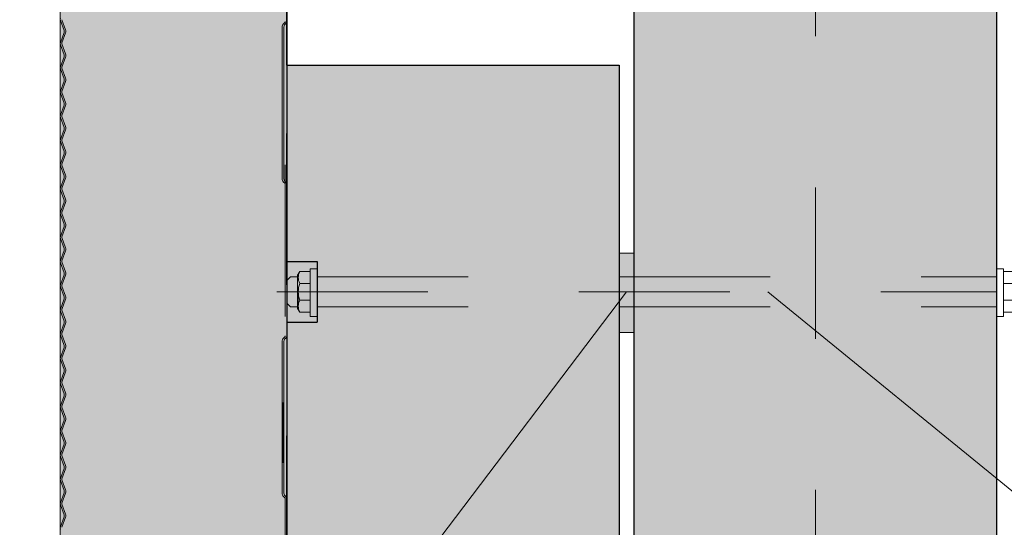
# Model space of a CAD drawing. Header units: metres. Extents: x 1316.5 to 1415.3, y -94.1 to -52.
# Tile 79 of 256: x 1342.593 to 1343.245, y -55.837 to -55.501. Entities that reach past the tile are written whole.
import ezdxf

# ---------------------------------------------------------------- set-up
doc = ezdxf.new("R2010")
doc.units = ezdxf.units.M
doc.header["$PDMODE"] = 65
for name, pattern in [('AUSGEZOGEN', [0]), ('PUNKT2_S9', [0.0015, 0, -0.0015]), ('STRICHLINIE_S4', [0.008, 0.006, -0.002]), ('STRICHPUNKT2_S5', [0.1, 0.07, -0.01, 0.01, -0.01]), ('VERDECKT2_S2', [0.03, 0.02, -0.01])]:
    doc.linetypes.add(name, pattern=pattern)
for name, color, linetype, lineweight in [('XR$11$Achsen', 4, 'AUSGEZOGEN', 13), ('XR$11$Ansicht', 1, 'AUSGEZOGEN', 50), ('XR$11$Wand', 1, 'AUSGEZOGEN', 50), ('XR$12$DETAIL', 7, 'AUSGEZOGEN', 25), ('XR$12$Maßlinie 1_50', 7, 'AUSGEZOGEN', 25), ('XR$13$Allgemein', 4, 'AUSGEZOGEN', 13), ('XR$13$Muster', 4, 'AUSGEZOGEN', 13), ('XR$13$Möblierung', 4, 'AUSGEZOGEN', 13), ('XR$9$Achsen', 4, 'AUSGEZOGEN', 13), ('XR$9$Dach', 3, 'AUSGEZOGEN', 18), ('XR$9$Dichtband', 251, 'AUSGEZOGEN', 13), ('XR$9$L035', 4, 'AUSGEZOGEN', 13), ('XR$9$Maßlinie 1_50', 7, 'AUSGEZOGEN', 25), ('XR$9$Möblierung', 4, 'AUSGEZOGEN', 13), ('XR$9$Sparren', 52, 'STRICHPUNKT2_S5', 13), ('XR$9$Wand', 1, 'AUSGEZOGEN', 50), ('XR$9$Wand Mauerwerk tr_1', 42, 'AUSGEZOGEN', 18)]:
    doc.layers.add(name, color=color, linetype=linetype, lineweight=lineweight)
doc.layers.add('XR$9$_42135', color=7, linetype='Continuous')
doc.layers.add('XR$9$_56900', color=7, linetype='Continuous')
doc.styles.add('ARIAL', font='arial.ttf')
doc.dimstyles.new('DIMSTYLE_27', dxfattribs={"dimtxt": 0.04, "dimasz": 0.03, "dimexe": 0, "dimexo": 1e-06, "dimgap": 0.02, "dimtad": 2, "dimrnd": 0.005, "dimzin": 4, "dimdsep": 46, "dimtxsty": 'ARIAL', "dimblk1": 'ALL_ML_KREIS', "dimblk2": 'ALL_ML_KREIS', "dimsah": 1, "dimcen": 0, "dimse1": 1, "dimse2": 1, "dimclrd": 7, "dimclre": 7, "dimclrt": 7, "dimadec": 0, "dimazin": 0, "dimtfac": 1, "dimtdec": 0, "dimtix": 1, "dimtmove": 2, "dimatfit": 3, "dimfxl": 0, "dimtzin": 0, "dimlwd": 0, "dimlwe": 25, "dimarcsym": 0})
doc.dimstyles.new('DIMSTYLE_53', dxfattribs={"dimtxt": 0.125, "dimasz": 0.15, "dimexe": 0, "dimexo": 0, "dimgap": 0.0625, "dimtad": 2, "dimrnd": 0.005, "dimzin": 4, "dimdsep": 46, "dimtxsty": 'ARIAL', "dimblk1": 'ALL_ML_KREIS', "dimblk2": 'ALL_ML_KREIS', "dimsah": 1, "dimcen": 0, "dimclrd": 3, "dimclre": 3, "dimclrt": 3, "dimadec": 0, "dimazin": 0, "dimtfac": 1, "dimtdec": 0, "dimtix": 1, "dimtmove": 2, "dimatfit": 3, "dimfxl": 0, "dimtzin": 0, "dimlwd": 0, "dimlwe": 25, "dimarcsym": 0})

# ---------------------------------------------------------------- blocks, each defined once
blk = doc.blocks.new('COMPLEXOBJECT_114')
at = {"layer": 'XR$9$_42135', "color": 171, "linetype": 'AUSGEZOGEN', "lineweight": 13, "transparency": 33554687}
for p, q in [((1342.77015, -55.67388), (1342.77251, -55.67132)), ((1342.77251, -55.67132), (1342.77715, -55.67132)), ((1343.25778, -55.67132), (1343.25315, -55.67132)), ((1343.26015, -55.67388), (1343.25778, -55.67132)), ((1342.77015, -55.68876), (1342.77015, -55.67388)), ((1343.26015, -55.68876), (1343.26015, -55.67388)), ((1342.77015, -55.68876), (1342.77251, -55.69132)), ((1342.77241, -55.69132), (1342.77719, -55.69132)), ((1343.25789, -55.69132), (1343.2531, -55.69132)), ((1343.26015, -55.68876), (1343.25778, -55.69132))]:
    blk.add_line(p, q, dxfattribs=at)
at = {"layer": 'XR$9$_56900', "color": 2, "linetype": 'AUSGEZOGEN', "lineweight": 13, "transparency": 33554687}
for p, q in [((1342.78563, -55.6938), (1342.78563, -55.66607)), ((1342.78563, -55.69758), (1342.78563, -55.66607)), ((1342.78563, -55.66607), (1342.79015, -55.66607)), ((1342.79015, -55.69758), (1342.79015, -55.66607)), ((1343.24467, -55.66607), (1343.24015, -55.66607)), ((1343.24015, -55.69758), (1343.24015, -55.66607)), ((1343.24467, -55.6938), (1343.24467, -55.66607)), ((1343.24467, -55.69758), (1343.24467, -55.66607)), ((1342.77715, -55.6704), (1342.77878, -55.66785)), ((1342.77715, -55.69224), (1342.77715, -55.6704)), ((1342.78563, -55.66785), (1342.77878, -55.66785)), ((1343.24467, -55.66785), (1343.25152, -55.66785)), ((1343.25315, -55.6704), (1343.25152, -55.66785)), ((1343.25315, -55.69224), (1343.25315, -55.6704)), ((1342.78563, -55.67571), (1342.77878, -55.67571)), ((1343.24467, -55.67571), (1343.25152, -55.67571)), ((1342.77773, -55.69087), (1342.77773, -55.68132)), ((1343.25257, -55.69087), (1343.25257, -55.68132)), ((1342.77715, -55.69224), (1342.77878, -55.6948)), ((1342.78563, -55.68693), (1342.77878, -55.68693)), ((1343.24467, -55.68693), (1343.25152, -55.68693)), ((1343.25315, -55.69224), (1343.25152, -55.6948)), ((1342.78563, -55.6948), (1342.77878, -55.6948)), ((1342.78563, -55.69758), (1342.79015, -55.69758)), ((1343.24467, -55.69758), (1343.24015, -55.69758)), ((1343.24467, -55.6948), (1343.25152, -55.6948))]:
    blk.add_line(p, q, dxfattribs=at)
for centre, radius, start, end in [((1342.78563, -55.67178), 0.0079, 150.1449, 209.8551), ((1343.24467, -55.67178), 0.0079, 330.1449, 29.8551), ((1342.79328, -55.68132), 0.01555, 158.84317, 201.15683), ((1343.23702, -55.68132), 0.01555, 338.84317, 21.15683), ((1342.78563, -55.69087), 0.0079, 150.1449, 209.8551), ((1343.24467, -55.69087), 0.0079, 330.1449, 29.8551)]:
    blk.add_arc(centre, radius, start, end, dxfattribs=at)
at = {"layer": 'XR$9$Achsen', "color": 3, "linetype": 'STRICHPUNKT2_S5', "lineweight": 18, "transparency": 33554687}
blk.add_line((1342.76347, -55.68132), (1343.24018, -55.68132), dxfattribs=at)
at = {"layer": 'XR$9$Sparren', "color": 4, "linetype": 'VERDECKT2_S2', "lineweight": 13, "transparency": 33554687}
for p, q in [((1342.79012, -55.67132), (1343.24018, -55.67132)), ((1342.79012, -55.69132), (1343.24018, -55.69132))]:
    blk.add_line(p, q, dxfattribs=at)
blk = doc.blocks.new('ALL_ML_KREIS')
at = {"color": 0, "linetype": 'ByBlock', "lineweight": -2}
for p, q in [((0, -0.5), (0, 0.5)), ((-1, 0), (0.5, 0))]:
    blk.add_line(p, q, dxfattribs=at)
blk.add_circle((0, 0), 0.15, dxfattribs=at)
blk = doc.blocks.new('*D640')
at = {"layer": 'DEFPOINTS', "color": 7, "linetype": 'AUSGEZOGEN', "lineweight": 25, "transparency": 33554687}
for p in [(1342.92015, -55.4923), (1341.94826, -56.70231), (1343.00015, -56.70231)]:
    blk.add_point(p, dxfattribs=at)
at = {"layer": 'XR$9$Maßlinie 1_50', "color": 7, "linetype": 'AUSGEZOGEN', "lineweight": -2, "transparency": 33554687}
blk.add_line((1341.94826, -56.70231), (1341.94826, -55.4923), dxfattribs=at)
at = {"layer": 'XR$9$Maßlinie 1_50', "color": 7, "linetype": 'AUSGEZOGEN', "lineweight": 25, "transparency": 33554687, "xscale": 0.03, "yscale": 0.03, "zscale": 0.03}
for p, rotation in [((1341.94826, -55.4923), 90), ((1341.94826, -56.70231), 270)]:
    blk.add_blockref('ALL_ML_KREIS', p, dxfattribs=dict(at, rotation=rotation))
at = {"layer": 'XR$9$Maßlinie 1_50', "color": 7, "linetype": 'AUSGEZOGEN', "lineweight": 25, "transparency": 33554687, "insert": (1341.91826, -56.09055), "char_height": 0.04, "width": 0.16, "attachment_point": 5, "rotation": 90, "style": 'ARIAL'}
blk.add_mtext('\\A1;{\\A1;{1.21\\H0.026400;\\S^ ;}}', dxfattribs=at)
blk = doc.blocks.new('*D764')
at = {"layer": 'DEFPOINTS', "color": 3, "linetype": 'AUSGEZOGEN', "lineweight": 25, "transparency": 33554687}
for p in [(1361.15015, -55.57331), (1342.77015, -56.57685), (1342.77015, -64.66104)]:
    blk.add_point(p, dxfattribs=at)
at = {"layer": 'XR$12$Maßlinie 1_50', "color": 3, "linetype": 'AUSGEZOGEN', "lineweight": -2, "transparency": 33554687}
for p, q in [((1342.77015, -64.36104), (1342.77015, -64.66104)), ((1361.15015, -64.36104), (1361.15015, -64.66104)), ((1342.77015, -64.66104), (1361.15015, -64.66104))]:
    blk.add_line(p, q, dxfattribs=at)
at = {"layer": 'XR$12$Maßlinie 1_50', "color": 3, "linetype": 'AUSGEZOGEN', "lineweight": 25, "transparency": 33554687, "xscale": 0.15, "yscale": 0.15, "zscale": 0.15, "rotation": 180}
blk.add_blockref('ALL_ML_KREIS', (1342.77015, -64.66104), dxfattribs=at)
at = {"layer": 'XR$12$Maßlinie 1_50', "color": 3, "linetype": 'AUSGEZOGEN', "lineweight": 25, "transparency": 33554687, "xscale": 0.15, "yscale": 0.15, "zscale": 0.15}
blk.add_blockref('ALL_ML_KREIS', (1361.15015, -64.66104), dxfattribs=at)
at = {"layer": 'XR$12$Maßlinie 1_50', "color": 3, "linetype": 'AUSGEZOGEN', "lineweight": 25, "transparency": 33554687, "insert": (1351.96424, -64.54632), "char_height": 0.125, "width": 0.625, "attachment_point": 5, "style": 'ARIAL'}
blk.add_mtext('\\A1;{\\A1;{18.38\\H0.082500;\\S^ ;}}', dxfattribs=at)

msp = doc.modelspace()

# ---------------------------------------------------------------- hatches: boundary and pattern name
at = {"layer": 'XR$13$Muster', "linetype": 'AUSGEZOGEN', "lineweight": 13, "transparency": 33554687}
h = msp.add_hatch(dxfattribs=at)
h.set_pattern_fill('MUSTER', color=52, scale=0.03375, style=0, pattern_type=2)
h.set_pattern_definition([(0, (0.0675, 0.0675), (0.03375, 0.03375), [0.03375, -0.03375]), (90, (0.0675, 0.0675), (-0.03375, 0.03375), [0.03375, -0.03375])])
h.paths.add_polyline_path([(1342.77015, -55.15661), (1342.62015, -55.15661), (1342.62015, -61.92506), (1342.62016, -61.92506), (1342.62016, -61.9127), (1342.77015, -61.9127)], flags=0)
at = {"layer": 'XR$13$Möblierung', "linetype": 'AUSGEZOGEN', "lineweight": 13, "true_color": 0xcdb691, "transparency": 33554687}
msp.add_hatch(color=43, dxfattribs=at).paths.add_polyline_path([(1343.00018, -55.49231), (1343.00015, -55.92408), (1343.24015, -55.92408), (1343.24018, -55.49231)])
at = {"layer": 'XR$9$Möblierung', "linetype": 'AUSGEZOGEN', "lineweight": 13, "true_color": 0xb9a483, "transparency": 33554687}
msp.add_hatch(color=33, dxfattribs=at).paths.add_polyline_path([(1343.00018, -55.49231), (1343.00018, -56.70231), (1343.24015, -56.70231), (1343.24015, -55.49231)])
at = {"layer": 'XR$9$Möblierung', "linetype": 'STRICHLINIE_S4', "lineweight": 18, "transparency": 33554687}
msp.add_hatch(color=253, dxfattribs=at).paths.add_polyline_path([(1342.77015, -56.54132), (1342.79015, -56.54132), (1342.79015, -56.58132), (1342.77015, -56.58132), (1342.77015, -57.30617), (1343.12015, -57.30617), (1343.12015, -56.71231), (1342.99015, -56.71231), (1342.99015, -55.53132), (1342.77015, -55.53132), (1342.77015, -55.66132), (1342.79015, -55.66132), (1342.79015, -55.70132), (1342.77015, -55.70132), (1342.77015, -56.10132), (1342.79015, -56.10132), (1342.79015, -56.14132), (1342.77015, -56.14132)])
at = {"layer": 'XR$9$Möblierung', "linetype": 'AUSGEZOGEN', "lineweight": 18, "transparency": 33554687}
msp.add_hatch(color=250, dxfattribs=at).paths.add_polyline_path([(1342.99015, -55.65573), (1342.99015, -55.70819), (1343.00016, -55.70819), (1343.00016, -55.65573)])
at = {"layer": 'XR$9$Möblierung', "linetype": 'AUSGEZOGEN', "lineweight": 18, "true_color": 0xd4d4d4, "transparency": 33554687}
msp.add_hatch(color=254, dxfattribs=at).paths.add_polyline_path([(1342.77015, -55.66132), (1342.77015, -55.70132), (1342.79015, -55.70132), (1342.79015, -55.66132)])

# ---------------------------------------------------------------- linework, layer by layer
at = {"layer": 'XR$11$Achsen', "color": 35, "linetype": 'STRICHPUNKT2_S5', "lineweight": 35, "transparency": 33554687}
msp.add_line((1342.77015, -53.57662), (1342.77015, -65.64917), dxfattribs=at)
at = {"layer": 'XR$11$Achsen', "color": 1, "linetype": 'STRICHPUNKT2_S5', "lineweight": 13, "transparency": 33554687}
msp.add_line((1343.12015, -56.71231), (1343.12015, -53.85362), dxfattribs=at)
at = {"layer": 'XR$11$Ansicht', "color": 4, "linetype": 'AUSGEZOGEN', "lineweight": 13, "transparency": 33554687}
for p, q in [((1342.62015, -61.92506), (1342.62015, -55.15661)), ((1343.00015, -55.92408), (1343.00018, -55.49231)), ((1343.24015, -55.92408), (1343.24018, -55.49231))]:
    msp.add_line(p, q, dxfattribs=at)
at = {"layer": 'XR$11$Wand', "color": 3, "linetype": 'AUSGEZOGEN', "lineweight": 13, "transparency": 33554687}
msp.add_line((1342.77015, -63.22506), (1342.77015, -55.15661), dxfattribs=at)
at = {"layer": 'XR$12$DETAIL', "color": 3, "linetype": 'STRICHPUNKT2_S5', "lineweight": 25, "transparency": 33554687}
msp.add_circle((1342.96216, -55.27094), 0.97536, dxfattribs=at)
at = {"layer": 'XR$13$Allgemein', "color": 52, "linetype": 'PUNKT2_S9', "lineweight": 13, "transparency": 33554687}
msp.add_line((1342.62015, -53.57662), (1342.62015, -65.64917), dxfattribs=at)
at = {"layer": 'XR$9$Achsen', "color": 4, "linetype": 'STRICHPUNKT2_S5', "lineweight": 35, "transparency": 33554687}
msp.add_line((1342.77015, -55.53132), (1342.77015, -54.7363), dxfattribs=at)
at = {"layer": 'XR$9$Dach', "color": 7, "linetype": 'AUSGEZOGEN', "lineweight": 25, "transparency": 33554687}
for p, q in [((1343.00018, -56.70231), (1343.00018, -55.49231)), ((1343.24018, -56.70231), (1343.24018, -55.49232)), ((1342.77015, -55.53132), (1342.99015, -55.53132)), ((1342.77015, -55.53132), (1342.77015, -57.30617)), ((1342.99015, -55.53132), (1342.99015, -56.71231)), ((1342.77015, -55.54408), (1342.77015, -56.88946)), ((1342.77015, -55.66132), (1342.79015, -55.66132)), ((1342.79015, -55.66132), (1342.79015, -55.70132)), ((1342.77015, -55.70132), (1342.79015, -55.70132))]:
    msp.add_line(p, q, dxfattribs=at)
at = {"layer": 'XR$9$Dichtband', "transparency": 33554687}
for p, q in [((1342.62372, -55.50796), (1342.6213, -55.50132)), ((1342.76878, -55.50313), (1342.76795, -55.50396)), ((1342.6213, -55.51672), (1342.62372, -55.51008)), ((1342.76705, -55.50615), (1342.76705, -55.6065)), ((1342.62372, -55.52398), (1342.6213, -55.51734)), ((1342.6213, -55.53274), (1342.62372, -55.5261)), ((1342.62372, -55.54), (1342.6213, -55.53336)), ((1342.6213, -55.54876), (1342.62372, -55.54212)), ((1342.62372, -55.55601), (1342.6213, -55.54937)), ((1342.6213, -55.56478), (1342.62372, -55.55813)), ((1342.62372, -55.57203), (1342.6213, -55.56539)), ((1342.6213, -55.58079), (1342.62372, -55.57415)), ((1342.62372, -55.58805), (1342.6213, -55.58141)), ((1342.6213, -55.59681), (1342.62372, -55.59017)), ((1342.62372, -55.60407), (1342.6213, -55.59743)), ((1342.76905, -55.5974), (1342.76905, -55.69774)), ((1342.6213, -55.61283), (1342.62372, -55.60619)), ((1342.62372, -55.62008), (1342.6213, -55.61344)), ((1342.76795, -55.60869), (1342.76878, -55.60952)), ((1342.6213, -55.62884), (1342.62372, -55.6222)), ((1342.62372, -55.6361), (1342.6213, -55.62946)), ((1342.6213, -55.64486), (1342.62372, -55.63822)), ((1342.62372, -55.65212), (1342.6213, -55.64548)), ((1342.6213, -55.66088), (1342.62372, -55.65424)), ((1342.62372, -55.66814), (1342.6213, -55.66149)), ((1342.6213, -55.6769), (1342.62372, -55.67025)), ((1342.62372, -55.68415), (1342.6213, -55.67751)), ((1342.6213, -55.69291), (1342.62372, -55.68627)), ((1342.62372, -55.70017), (1342.6213, -55.69353)), ((1342.6213, -55.70893), (1342.62372, -55.70229)), ((1342.62372, -55.71619), (1342.6213, -55.70955)), ((1342.76878, -55.71113), (1342.76795, -55.71196)), ((1342.6213, -55.72495), (1342.62372, -55.71831)), ((1342.76705, -55.71415), (1342.76705, -55.8145)), ((1342.62372, -55.7322), (1342.6213, -55.72556)), ((1342.6213, -55.74097), (1342.62372, -55.73432)), ((1342.62372, -55.74822), (1342.6213, -55.74158)), ((1342.6213, -55.75698), (1342.62372, -55.75034)), ((1342.62372, -55.76424), (1342.6213, -55.7576)), ((1342.6213, -55.773), (1342.62372, -55.76636)), ((1342.62372, -55.78026), (1342.6213, -55.77362)), ((1342.6213, -55.78902), (1342.62372, -55.78238)), ((1342.62372, -55.79627), (1342.6213, -55.78963)), ((1342.6213, -55.80503), (1342.62372, -55.79839)), ((1342.62372, -55.81229), (1342.6213, -55.80565)), ((1342.6213, -55.82105), (1342.62372, -55.81441)), ((1342.76795, -55.81669), (1342.76878, -55.81752)), ((1342.62372, -55.82831), (1342.6213, -55.82167)), ((1342.6213, -55.83707), (1342.62372, -55.83043))]:
    msp.add_line(p, q, dxfattribs=at)
msp.add_lwpolyline([(1342.76905, -55.81815), (1342.76905, -55.84212), (1342.76905, -55.91042)], dxfattribs=at)
for centre, radius, start, end in [((1342.77015, -55.50615), 0.0031, 135, 180), ((1342.76815, -55.5025), 0.0009, 315, 0), ((1342.6208, -55.50902), 0.0031, 340.0209, 19.98112), ((1342.62215, -55.51703), 0.0009, 160.0209, 199.98112), ((1342.6208, -55.52504), 0.0031, 340.0209, 19.98112), ((1342.62215, -55.53305), 0.0009, 160.0209, 199.98112), ((1342.6208, -55.54106), 0.0031, 340.0209, 19.98112), ((1342.62215, -55.54907), 0.0009, 160.0209, 199.98112), ((1342.6208, -55.55707), 0.0031, 340.0209, 19.98112), ((1342.62215, -55.56508), 0.0009, 160.0209, 199.98112), ((1342.6208, -55.57309), 0.0031, 340.0209, 19.98112), ((1342.62215, -55.5811), 0.0009, 160.0209, 199.98112), ((1342.6208, -55.58911), 0.0031, 340.0209, 19.98112), ((1342.62215, -55.59712), 0.0009, 160.0209, 199.98112), ((1342.6208, -55.60513), 0.0031, 340.0209, 19.98112), ((1342.77015, -55.6065), 0.0031, 180, 225), ((1342.62215, -55.61313), 0.0009, 160.0209, 199.98112), ((1342.76815, -55.61015), 0.0009, 0, 45), ((1342.6208, -55.62114), 0.0031, 340.0209, 19.98112), ((1342.62215, -55.62915), 0.0009, 160.0209, 199.98112), ((1342.6208, -55.63716), 0.0031, 340.0209, 19.98112), ((1342.62215, -55.64517), 0.0009, 160.0209, 199.98112), ((1342.6208, -55.65318), 0.0031, 340.0209, 19.98112), ((1342.62215, -55.66119), 0.0009, 160.0209, 199.98112), ((1342.6208, -55.6692), 0.0031, 340.0209, 19.98112), ((1342.62215, -55.6772), 0.0009, 160.0209, 199.98112), ((1342.6208, -55.68521), 0.0031, 340.0209, 19.98112), ((1342.62215, -55.69322), 0.0009, 160.0209, 199.98112), ((1342.6208, -55.70123), 0.0031, 340.0209, 19.98112), ((1342.62215, -55.70924), 0.0009, 160.0209, 199.98112), ((1342.77015, -55.71415), 0.0031, 135, 180), ((1342.76815, -55.7105), 0.0009, 315, 0), ((1342.6208, -55.71725), 0.0031, 340.0209, 19.98112), ((1342.62215, -55.72526), 0.0009, 160.0209, 199.98112), ((1342.6208, -55.73326), 0.0031, 340.0209, 19.98112), ((1342.62215, -55.74127), 0.0009, 160.0209, 199.98112), ((1342.6208, -55.74928), 0.0031, 340.0209, 19.98112), ((1342.62215, -55.75729), 0.0009, 160.0209, 199.98112), ((1342.6208, -55.7653), 0.0031, 340.0209, 19.98112), ((1342.62215, -55.77331), 0.0009, 160.0209, 199.98112), ((1342.6208, -55.78132), 0.0031, 340.0209, 19.98112), ((1342.62215, -55.78933), 0.0009, 160.0209, 199.98112), ((1342.6208, -55.79733), 0.0031, 340.0209, 19.98112), ((1342.62215, -55.80534), 0.0009, 160.0209, 199.98112), ((1342.6208, -55.81335), 0.0031, 340.0209, 19.98112), ((1342.77015, -55.8145), 0.0031, 180, 225), ((1342.62215, -55.82136), 0.0009, 160.0209, 199.98112), ((1342.76815, -55.81815), 0.0009, 0, 45), ((1342.6208, -55.82937), 0.0031, 340.0209, 19.98112)]:
    msp.add_arc(centre, radius, start, end, dxfattribs=at)
at = {"layer": 'XR$9$L035', "transparency": 33554687}
for p, q in [((1342.77015, -55.5025), (1342.77015, -55.40215)), ((1342.62027, -55.50186), (1342.62268, -55.5085)), ((1342.62372, -55.50796), (1342.6213, -55.50132)), ((1342.76878, -55.50313), (1342.76795, -55.50396)), ((1342.76873, -55.50474), (1342.76956, -55.50391)), ((1342.62268, -55.50987), (1342.62027, -55.51651)), ((1342.6213, -55.51672), (1342.62372, -55.51008)), ((1342.76705, -55.50615), (1342.76705, -55.6065)), ((1342.76815, -55.6065), (1342.76815, -55.50615)), ((1342.62372, -55.52398), (1342.6213, -55.51734)), ((1342.62027, -55.51787), (1342.62268, -55.52452)), ((1342.62268, -55.52588), (1342.62027, -55.53252)), ((1342.6213, -55.53274), (1342.62372, -55.5261)), ((1342.62027, -55.53389), (1342.62268, -55.54053)), ((1342.62372, -55.54), (1342.6213, -55.53336)), ((1342.62268, -55.5419), (1342.62027, -55.54854)), ((1342.6213, -55.54876), (1342.62372, -55.54212)), ((1342.62027, -55.54991), (1342.62268, -55.55655)), ((1342.62372, -55.55601), (1342.6213, -55.54937)), ((1342.62268, -55.55792), (1342.62027, -55.56456)), ((1342.6213, -55.56478), (1342.62372, -55.55813)), ((1342.62027, -55.56593), (1342.62268, -55.57257)), ((1342.62372, -55.57203), (1342.6213, -55.56539)), ((1342.62268, -55.57393), (1342.62027, -55.58058)), ((1342.6213, -55.58079), (1342.62372, -55.57415)), ((1342.62027, -55.58194), (1342.62268, -55.58858)), ((1342.62372, -55.58805), (1342.6213, -55.58141)), ((1342.62268, -55.58995), (1342.62027, -55.59659)), ((1342.6213, -55.59681), (1342.62372, -55.59017)), ((1342.62027, -55.59796), (1342.62268, -55.6046)), ((1342.62372, -55.60407), (1342.6213, -55.59743)), ((1342.76905, -55.5974), (1342.76905, -55.69774)), ((1342.77015, -55.69774), (1342.77015, -55.5974)), ((1342.62268, -55.60597), (1342.62027, -55.61261)), ((1342.6213, -55.61283), (1342.62372, -55.60619)), ((1342.76956, -55.60874), (1342.76873, -55.60791)), ((1342.62027, -55.61398), (1342.62268, -55.62062)), ((1342.62372, -55.62008), (1342.6213, -55.61344)), ((1342.76795, -55.60869), (1342.76878, -55.60952)), ((1342.62268, -55.62199), (1342.62027, -55.62863)), ((1342.6213, -55.62884), (1342.62372, -55.6222)), ((1342.62027, -55.63), (1342.62268, -55.63664)), ((1342.62372, -55.6361), (1342.6213, -55.62946)), ((1342.62268, -55.638), (1342.62027, -55.64465)), ((1342.6213, -55.64486), (1342.62372, -55.63822)), ((1342.62027, -55.64601), (1342.62268, -55.65265)), ((1342.62372, -55.65212), (1342.6213, -55.64548)), ((1342.62268, -55.65402), (1342.62027, -55.66066)), ((1342.6213, -55.66088), (1342.62372, -55.65424)), ((1342.62027, -55.66203), (1342.62268, -55.66867)), ((1342.62372, -55.66814), (1342.6213, -55.66149)), ((1342.62268, -55.67004), (1342.62027, -55.67668)), ((1342.6213, -55.6769), (1342.62372, -55.67025)), ((1342.62027, -55.67805), (1342.62268, -55.68469)), ((1342.62372, -55.68415), (1342.6213, -55.67751)), ((1342.62268, -55.68606), (1342.62027, -55.6927)), ((1342.6213, -55.69291), (1342.62372, -55.68627)), ((1342.62027, -55.69406), (1342.62268, -55.70071)), ((1342.62372, -55.70017), (1342.6213, -55.69353)), ((1342.62268, -55.70207), (1342.62027, -55.70872)), ((1342.6213, -55.70893), (1342.62372, -55.70229)), ((1342.62027, -55.71008), (1342.62268, -55.71672)), ((1342.62372, -55.71619), (1342.6213, -55.70955)), ((1342.76878, -55.71113), (1342.76795, -55.71196)), ((1342.76873, -55.71274), (1342.76956, -55.71191)), ((1342.62268, -55.71809), (1342.62027, -55.72473)), ((1342.6213, -55.72495), (1342.62372, -55.71831)), ((1342.76705, -55.71415), (1342.76705, -55.8145)), ((1342.76815, -55.8145), (1342.76815, -55.71415)), ((1342.62372, -55.7322), (1342.6213, -55.72556)), ((1342.62027, -55.7261), (1342.62268, -55.73274)), ((1342.62268, -55.73411), (1342.62027, -55.74075)), ((1342.6213, -55.74097), (1342.62372, -55.73432)), ((1342.62027, -55.74212), (1342.62268, -55.74876)), ((1342.62372, -55.74822), (1342.6213, -55.74158)), ((1342.62268, -55.75012), (1342.62027, -55.75677)), ((1342.6213, -55.75698), (1342.62372, -55.75034)), ((1342.62027, -55.75813), (1342.62268, -55.76478)), ((1342.62372, -55.76424), (1342.6213, -55.7576)), ((1342.62268, -55.76614), (1342.62027, -55.77278)), ((1342.6213, -55.773), (1342.62372, -55.76636)), ((1342.62027, -55.77415), (1342.62268, -55.78079)), ((1342.62372, -55.78026), (1342.6213, -55.77362)), ((1342.62268, -55.78216), (1342.62027, -55.7888)), ((1342.6213, -55.78902), (1342.62372, -55.78238)), ((1342.62027, -55.79017), (1342.62268, -55.79681)), ((1342.62372, -55.79627), (1342.6213, -55.78963)), ((1342.62268, -55.79818), (1342.62027, -55.80482)), ((1342.6213, -55.80503), (1342.62372, -55.79839)), ((1342.62027, -55.80619), (1342.62268, -55.81283)), ((1342.62372, -55.81229), (1342.6213, -55.80565)), ((1342.62268, -55.81419), (1342.62027, -55.82084)), ((1342.6213, -55.82105), (1342.62372, -55.81441)), ((1342.76795, -55.81669), (1342.76878, -55.81752)), ((1342.76956, -55.81674), (1342.76873, -55.81591)), ((1342.62027, -55.8222), (1342.62268, -55.82884)), ((1342.62372, -55.82831), (1342.6213, -55.82167)), ((1342.62268, -55.83021), (1342.62027, -55.83685)), ((1342.6213, -55.83707), (1342.62372, -55.83043))]:
    msp.add_line(p, q, dxfattribs=at)
at = {"layer": 'XR$9$L035', "color": 30, "linetype": 'AUSGEZOGEN', "lineweight": 35, "transparency": 33554687}
msp.add_line((1342.76751, -55.79443), (1342.76742, -55.75443), dxfattribs=at)
at = {"layer": 'XR$9$L035', "transparency": 33554687}
for points in [[(1342.76905, -55.81815), (1342.76905, -55.84212), (1342.76905, -55.91042)], [(1342.77015, -55.91042), (1342.77015, -55.84212), (1342.77015, -55.81815)]]:
    msp.add_lwpolyline(points, dxfattribs=at)
for centre, radius, start, end in [((1342.62215, -55.50117), 0.002, 160.0209, 199.98112), ((1342.77015, -55.50615), 0.0031, 135, 180), ((1342.76815, -55.5025), 0.0009, 315, 0), ((1342.76815, -55.5025), 0.002, 315, 0), ((1342.6208, -55.50918), 0.002, 340.0209, 19.98112), ((1342.6208, -55.50902), 0.0031, 340.0209, 19.98112), ((1342.77015, -55.50615), 0.002, 135, 180), ((1342.62215, -55.51719), 0.002, 160.0209, 199.98112), ((1342.62215, -55.51703), 0.0009, 160.0209, 199.98112), ((1342.6208, -55.5252), 0.002, 340.0209, 19.98112), ((1342.6208, -55.52504), 0.0031, 340.0209, 19.98112), ((1342.62215, -55.53321), 0.002, 160.0209, 199.98112), ((1342.62215, -55.53305), 0.0009, 160.0209, 199.98112), ((1342.6208, -55.54122), 0.002, 340.0209, 19.98112), ((1342.6208, -55.54106), 0.0031, 340.0209, 19.98112), ((1342.62215, -55.54923), 0.002, 160.0209, 199.98112), ((1342.62215, -55.54907), 0.0009, 160.0209, 199.98112), ((1342.6208, -55.55707), 0.0031, 340.0209, 19.98112), ((1342.6208, -55.55723), 0.002, 340.0209, 19.98112), ((1342.62215, -55.56524), 0.002, 160.0209, 199.98112), ((1342.62215, -55.56508), 0.0009, 160.0209, 199.98112), ((1342.6208, -55.57325), 0.002, 340.0209, 19.98112), ((1342.6208, -55.57309), 0.0031, 340.0209, 19.98112), ((1342.62215, -55.58126), 0.002, 160.0209, 199.98112), ((1342.62215, -55.5811), 0.0009, 160.0209, 199.98112), ((1342.6208, -55.58927), 0.002, 340.0209, 19.98112), ((1342.6208, -55.58911), 0.0031, 340.0209, 19.98112), ((1342.62215, -55.59728), 0.002, 160.0209, 199.98112), ((1342.62215, -55.59712), 0.0009, 160.0209, 199.98112), ((1342.6208, -55.60529), 0.002, 340.0209, 19.98112), ((1342.6208, -55.60513), 0.0031, 340.0209, 19.98112), ((1342.77015, -55.6065), 0.0031, 180, 225), ((1342.77015, -55.6065), 0.002, 180, 225), ((1342.62215, -55.61329), 0.002, 160.0209, 199.98112), ((1342.62215, -55.61313), 0.0009, 160.0209, 199.98112), ((1342.76815, -55.61015), 0.0009, 0, 45), ((1342.76815, -55.61015), 0.002, 0, 45), ((1342.6208, -55.6213), 0.002, 340.0209, 19.98112), ((1342.6208, -55.62114), 0.0031, 340.0209, 19.98112), ((1342.62215, -55.62931), 0.002, 160.0209, 199.98112), ((1342.62215, -55.62915), 0.0009, 160.0209, 199.98112), ((1342.6208, -55.63732), 0.002, 340.0209, 19.98112), ((1342.6208, -55.63716), 0.0031, 340.0209, 19.98112), ((1342.62215, -55.64533), 0.002, 160.0209, 199.98112), ((1342.62215, -55.64517), 0.0009, 160.0209, 199.98112), ((1342.6208, -55.65334), 0.002, 340.0209, 19.98112), ((1342.6208, -55.65318), 0.0031, 340.0209, 19.98112), ((1342.62215, -55.66135), 0.002, 160.0209, 199.98112), ((1342.62215, -55.66119), 0.0009, 160.0209, 199.98112), ((1342.6208, -55.66935), 0.002, 340.0209, 19.98112), ((1342.6208, -55.6692), 0.0031, 340.0209, 19.98112), ((1342.62215, -55.67736), 0.002, 160.0209, 199.98112), ((1342.62215, -55.6772), 0.0009, 160.0209, 199.98112), ((1342.6208, -55.68537), 0.002, 340.0209, 19.98112), ((1342.6208, -55.68521), 0.0031, 340.0209, 19.98112), ((1342.62215, -55.69338), 0.002, 160.0209, 199.98112), ((1342.62215, -55.69322), 0.0009, 160.0209, 199.98112), ((1342.6208, -55.70139), 0.002, 340.0209, 19.98112), ((1342.6208, -55.70123), 0.0031, 340.0209, 19.98112), ((1342.62215, -55.7094), 0.002, 160.0209, 199.98112), ((1342.62215, -55.70924), 0.0009, 160.0209, 199.98112), ((1342.77015, -55.71415), 0.0031, 135, 180), ((1342.77015, -55.71415), 0.002, 135, 180), ((1342.76815, -55.7105), 0.0009, 315, 0), ((1342.76815, -55.7105), 0.002, 315, 0), ((1342.6208, -55.71741), 0.002, 340.0209, 19.98112), ((1342.6208, -55.71725), 0.0031, 340.0209, 19.98112), ((1342.62215, -55.72542), 0.002, 160.0209, 199.98112), ((1342.62215, -55.72526), 0.0009, 160.0209, 199.98112), ((1342.6208, -55.73326), 0.0031, 340.0209, 19.98112), ((1342.6208, -55.73342), 0.002, 340.0209, 19.98112), ((1342.62215, -55.74143), 0.002, 160.0209, 199.98112), ((1342.62215, -55.74127), 0.0009, 160.0209, 199.98112), ((1342.6208, -55.74944), 0.002, 340.0209, 19.98112), ((1342.6208, -55.74928), 0.0031, 340.0209, 19.98112), ((1342.62215, -55.75745), 0.002, 160.0209, 199.98112), ((1342.62215, -55.75729), 0.0009, 160.0209, 199.98112), ((1342.6208, -55.76546), 0.002, 340.0209, 19.98112), ((1342.6208, -55.7653), 0.0031, 340.0209, 19.98112), ((1342.62215, -55.77347), 0.002, 160.0209, 199.98112), ((1342.62215, -55.77331), 0.0009, 160.0209, 199.98112), ((1342.6208, -55.78148), 0.002, 340.0209, 19.98112), ((1342.6208, -55.78132), 0.0031, 340.0209, 19.98112), ((1342.62215, -55.78948), 0.002, 160.0209, 199.98112), ((1342.62215, -55.78933), 0.0009, 160.0209, 199.98112), ((1342.6208, -55.79749), 0.002, 340.0209, 19.98112), ((1342.6208, -55.79733), 0.0031, 340.0209, 19.98112), ((1342.62215, -55.8055), 0.002, 160.0209, 199.98112), ((1342.62215, -55.80534), 0.0009, 160.0209, 199.98112), ((1342.6208, -55.81351), 0.002, 340.0209, 19.98112), ((1342.6208, -55.81335), 0.0031, 340.0209, 19.98112), ((1342.77015, -55.8145), 0.0031, 180, 225), ((1342.77015, -55.8145), 0.002, 180, 225), ((1342.76815, -55.81815), 0.002, 0, 45), ((1342.62215, -55.82152), 0.002, 160.0209, 199.98112), ((1342.62215, -55.82136), 0.0009, 160.0209, 199.98112), ((1342.76815, -55.81815), 0.0009, 0, 45), ((1342.6208, -55.82953), 0.002, 340.0209, 19.98112), ((1342.6208, -55.82937), 0.0031, 340.0209, 19.98112), ((1342.62215, -55.83754), 0.002, 160.0209, 199.98112)]:
    msp.add_arc(centre, radius, start, end, dxfattribs=at)
at = {"layer": 'XR$9$Wand', "color": 3, "linetype": 'AUSGEZOGEN', "lineweight": 13, "transparency": 33554687}
msp.add_line((1342.99515, -55.68132), (1342.53786, -56.28331), dxfattribs=at)
at = {"layer": 'XR$9$Wand', "color": 4, "linetype": 'AUSGEZOGEN', "lineweight": 13, "transparency": 33554687}
msp.add_line((1343.08857, -55.68132), (1343.56655, -56.07083), dxfattribs=at)
at = {"layer": 'XR$9$Wand Mauerwerk tr_1', "color": 7, "linetype": 'STRICHLINIE_S4', "lineweight": 18, "transparency": 33554687}
msp.add_lwpolyline([(1342.99015, -55.65573), (1343.00016, -55.65573), (1343.00016, -55.70819), (1342.99015, -55.70819), (1342.99015, -55.65573)], close=True, dxfattribs=at)

# ---------------------------------------------------------------- block references
at = {"layer": 'XR$9$_56900', "color": 2, "linetype": 'AUSGEZOGEN', "lineweight": 13, "transparency": 33554687}
msp.add_blockref('COMPLEXOBJECT_114', (0, 0), dxfattribs=at)

# ---------------------------------------------------------------- dimensions: what is measured, and where the dimension line sits
at = {"layer": 'XR$12$Maßlinie 1_50', "color": 3, "linetype": 'AUSGEZOGEN', "lineweight": 25, "transparency": 33554687}
dim = msp.add_linear_dim(base=(1361.15015, -64.66104), p1=(1342.77015, -64.36104), p2=(1361.15015, -64.36104), dimstyle='DIMSTYLE_53', override={"dimpost": '<>', "dimclrd": 3, "dimclre": 3, "dimclrt": 3, "dimlwd": 0, "dimlwe": 25}, dxfattribs=at)
dim.commit()
dim.dimension.update_dxf_attribs({"geometry": '*D764', "text_midpoint": (1351.96424, -64.54632), "dimtype": 160})
at = {"layer": 'XR$9$Maßlinie 1_50', "color": 7, "linetype": 'AUSGEZOGEN', "lineweight": 25, "transparency": 33554687}
dim = msp.add_linear_dim(base=(1341.94826, -55.4923), p1=(1343.00015, -56.70231), p2=(1342.92015, -55.4923), angle=90, dimstyle='DIMSTYLE_27', override={"dimpost": '<>', "dimclrd": 7, "dimclre": 7, "dimclrt": 7, "dimlwd": 0, "dimlwe": 25}, dxfattribs=at)
dim.commit()
dim.dimension.update_dxf_attribs({"geometry": '*D640', "text_midpoint": (1341.91826, -56.09055), "dimtype": 160})

doc.saveas('drawing.dxf')
